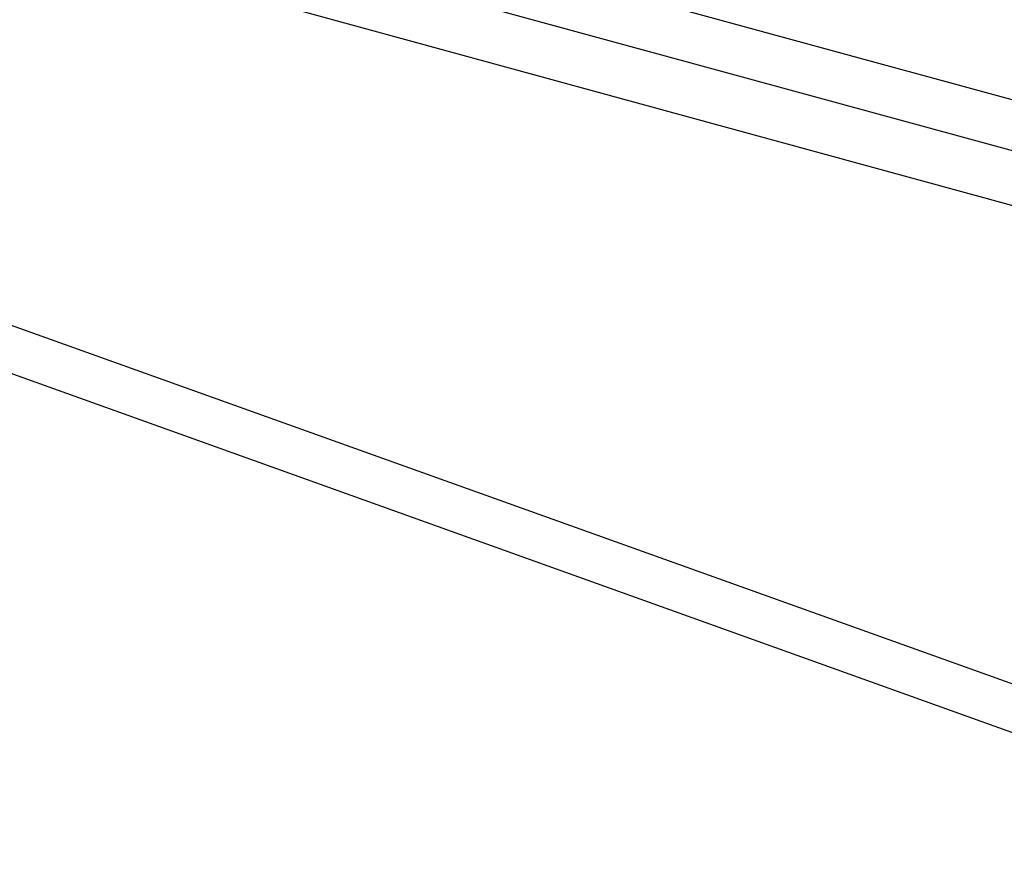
# Model space of a CAD drawing. Header units: millimetres. Extents: x -2637 to -1637, y 678 to 1678.
# Tile 19 of 256: x -2416 to -2407, y 1089 to 1097. Entities that reach past the tile are written whole.
import ezdxf

# ---------------------------------------------------------------- set-up
doc = ezdxf.new("R2010")
doc.units = ezdxf.units.MM
doc.layers.add('Make2D$B.SHOW mini', color=7, linetype='Continuous', true_color=0x000000)

msp = doc.modelspace()

# ---------------------------------------------------------------- linework, layer by layer
at = {"layer": 'Make2D$B.SHOW mini', "color": 18, "lineweight": -3, "true_color": 0x000000}
for points in [[(-2444.7137, 1106.9867), (-2383.8608, 1090.3982)], [(-2383.9046, 1089.9107), (-2445.6486, 1106.7443)], [(-2384.2696, 1089.4596), (-2446.1131, 1106.3648)], [(-2446.4018, 1105.1665), (-2385.8114, 1083.4716)], [(-2385.7259, 1082.9513), (-2446.2079, 1104.6465)]]:
    msp.add_lwpolyline(points, dxfattribs=at)

doc.saveas('drawing.dxf')
